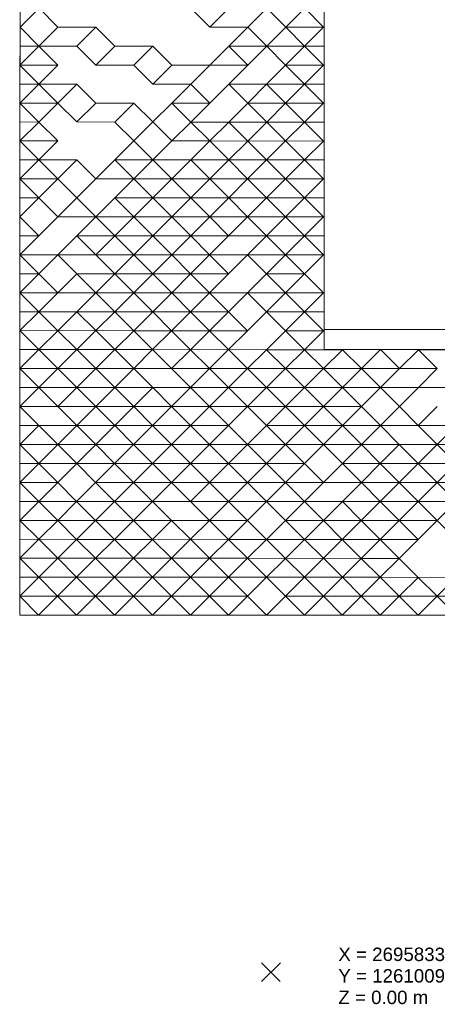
# Model space of a CAD drawing. Header units: metres. Extents: x -16.8 to 37.4, y -31.4 to 22.8.
# Tile 1 of 7: x -5.5 to 2.3, y -22.9 to -4.5. Entities that reach past the tile are written whole.
import ezdxf

# ---------------------------------------------------------------- set-up
doc = ezdxf.new("R2010")
doc.units = ezdxf.units.M
doc.header["$LTSCALE"] = 0.1
doc.linetypes.add('AUSGEZOGEN', pattern=[0])
doc.layers.add('EU_Cadastre des conduites - Texte', color=7, linetype='AUSGEZOGEN')
doc.layers.add('Standard', color=7, linetype='AUSGEZOGEN', lineweight=13)
doc.layers.add('Texte piliers', color=7, linetype='AUSGEZOGEN', lineweight=18)
doc.styles.add('ARIAL', font='arial.ttf')

# ---------------------------------------------------------------- blocks, each defined once
blk = doc.blocks.new('Baugrube_$F5', base_point=(0, 0, -4.617))
at = {"layer": 'Standard', "color": 7, "linetype": 'AUSGEZOGEN', "lineweight": 13, "transparency": 33554687}
for p, q in [((7.786, 22.032), (17.06, 31.312)), ((7.761, 30.03), (8.011, 30.28)), ((7.761, 30.03), (8.011, 30.28)), ((6.759, 29.029), (7.761, 30.03)), ((7.511, 29.78), (7.761, 30.03)), ((8.262, 30.03), (7.761, 30.03)), ((7.761, 30.03), (7.761, 29.529)), ((8.262, 30.03), (8.262, 29.529)), ((7.26, 29.529), (7.511, 29.78)), ((7.511, 29.78), (7.761, 29.529)), ((7.01, 29.279), (7.26, 29.529)), ((7.761, 29.529), (7.26, 29.529)), ((7.26, 29.529), (7.26, 29.029)), ((7.26, 29.529), (7.761, 29.029)), ((8.262, 29.529), (7.761, 29.529)), ((7.761, 29.529), (7.761, 29.029)), ((7.761, 29.529), (8.262, 29.029)), ((8.762, 29.029), (8.262, 29.529)), ((6.759, 29.029), (7.01, 29.279)), ((7.01, 29.279), (7.26, 29.029)), ((2.253, 24.524), (6.759, 29.029)), ((6.509, 28.779), (6.759, 29.029)), ((7.26, 29.029), (6.759, 29.029)), ((6.759, 29.029), (6.759, 28.528)), ((6.759, 29.029), (7.26, 28.528)), ((7.761, 29.029), (7.26, 29.029)), ((7.761, 28.528), (7.26, 29.029)), ((7.26, 29.029), (7.26, 28.528)), ((8.262, 29.029), (8.262, 28.528)), ((8.762, 29.029), (8.262, 29.029)), ((8.762, 28.528), (8.762, 29.029)), ((6.259, 28.528), (6.509, 28.779)), ((6.509, 28.779), (6.759, 28.528)), ((6.008, 28.278), (6.259, 28.528)), ((6.759, 28.528), (6.259, 28.528)), ((6.259, 28.528), (6.259, 28.028)), ((6.259, 28.528), (6.759, 28.028)), ((7.26, 28.528), (6.759, 28.528)), ((6.759, 28.528), (6.759, 28.028)), ((7.761, 28.528), (7.26, 28.528)), ((7.26, 28.528), (7.26, 28.028)), ((7.761, 28.028), (7.761, 28.528)), ((8.262, 28.528), (8.762, 28.028)), ((8.762, 28.528), (8.262, 28.528)), ((9.263, 28.028), (8.762, 28.528)), ((5.758, 28.028), (6.008, 28.278)), ((6.008, 28.278), (6.259, 28.028)), ((5.508, 27.778), (5.758, 28.028)), ((6.259, 28.028), (5.758, 28.028)), ((5.758, 28.028), (5.758, 27.527)), ((5.758, 28.028), (6.259, 27.527)), ((6.759, 28.028), (6.259, 28.028)), ((6.759, 27.527), (6.259, 28.028)), ((6.259, 28.028), (6.259, 27.527)), ((7.26, 28.028), (7.761, 27.527)), ((7.761, 28.028), (7.26, 28.028)), ((8.262, 27.527), (7.761, 28.028)), ((8.762, 28.028), (8.762, 27.527)), ((9.263, 28.028), (8.762, 28.028)), ((9.263, 27.527), (9.263, 28.028)), ((10.264, 28.028), (10.264, 27.527)), ((5.257, 27.527), (5.508, 27.778)), ((5.508, 27.778), (5.758, 27.527)), ((5.007, 27.277), (5.257, 27.527)), ((5.758, 27.527), (5.257, 27.527)), ((5.257, 27.527), (5.257, 27.027)), ((6.259, 27.527), (5.758, 27.527)), ((5.758, 27.527), (5.758, 27.027)), ((6.759, 27.527), (6.259, 27.527)), ((6.259, 27.527), (6.259, 27.027)), ((6.759, 27.027), (6.759, 27.527)), ((7.761, 27.527), (7.761, 27.027)), ((8.262, 27.527), (7.761, 27.527)), ((8.262, 27.027), (8.262, 27.527)), ((8.762, 27.527), (9.263, 27.027)), ((9.263, 27.527), (8.762, 27.527)), ((9.764, 27.027), (9.263, 27.527)), ((10.264, 27.527), (10.765, 27.027)), ((10.765, 27.527), (10.264, 27.527)), ((4.757, 27.027), (5.007, 27.277)), ((5.007, 27.277), (5.257, 27.027)), ((4.506, 26.777), (4.757, 27.027)), ((5.257, 27.027), (4.757, 27.027)), ((4.757, 27.027), (4.757, 26.526)), ((4.757, 27.027), (5.257, 26.526)), ((5.758, 27.027), (5.257, 27.027)), ((6.259, 27.027), (5.758, 27.027)), ((5.758, 27.027), (6.259, 26.526)), ((6.759, 27.027), (6.259, 27.027)), ((6.259, 27.027), (6.259, 26.526)), ((7.26, 27.027), (6.759, 27.027)), ((6.759, 27.027), (7.26, 26.526)), ((7.761, 27.027), (7.26, 27.027)), ((7.26, 27.027), (7.26, 26.526)), ((7.26, 27.027), (7.761, 26.526)), ((8.262, 27.027), (7.761, 27.027)), ((7.761, 27.027), (7.761, 26.526)), ((8.762, 27.027), (8.262, 27.027)), ((8.262, 27.027), (8.262, 26.526)), ((9.263, 27.027), (8.762, 27.027)), ((8.762, 27.027), (8.762, 26.526)), ((8.762, 27.027), (9.263, 26.526)), ((9.764, 27.027), (9.263, 27.027)), ((9.263, 27.027), (9.263, 26.526)), ((10.264, 27.027), (9.764, 27.027)), ((9.764, 27.027), (10.264, 26.526)), ((10.765, 27.027), (10.264, 27.027)), ((10.264, 27.027), (10.264, 26.526)), ((10.264, 27.027), (10.765, 26.526)), ((11.266, 27.027), (10.765, 27.027)), ((10.765, 27.027), (10.765, 26.526)), ((11.266, 27.027), (11.266, 26.526)), ((4.256, 26.526), (4.506, 26.777)), ((4.506, 26.777), (4.757, 26.526)), ((4.006, 26.276), (4.256, 26.526)), ((4.757, 26.526), (4.256, 26.526)), ((4.256, 26.526), (4.256, 26.026)), ((4.256, 26.526), (4.757, 26.026)), ((5.257, 26.526), (4.757, 26.526)), ((4.757, 26.526), (4.757, 26.026)), ((5.758, 26.526), (5.257, 26.526)), ((5.257, 26.526), (5.257, 26.026)), ((5.257, 26.526), (5.758, 26.026)), ((6.259, 26.526), (5.758, 26.526)), ((5.758, 26.526), (5.758, 26.026)), ((5.758, 26.526), (6.259, 26.026)), ((6.759, 26.526), (6.259, 26.526)), ((6.259, 26.526), (6.259, 26.026)), ((6.259, 26.526), (6.759, 26.026)), ((7.26, 26.526), (6.759, 26.526)), ((6.759, 26.526), (6.759, 26.026)), ((6.759, 26.526), (7.26, 26.026)), ((7.761, 26.526), (7.26, 26.526)), ((7.26, 26.526), (7.26, 26.026)), ((7.26, 26.526), (7.761, 26.026)), ((8.262, 26.526), (7.761, 26.526)), ((7.761, 26.526), (7.761, 26.026)), ((7.761, 26.526), (8.262, 26.026)), ((8.762, 26.526), (8.262, 26.526)), ((8.262, 26.526), (8.762, 26.026)), ((9.263, 26.526), (8.762, 26.526)), ((8.762, 26.526), (8.762, 26.026)), ((8.762, 26.526), (9.263, 26.026)), ((9.764, 26.526), (9.263, 26.526)), ((10.264, 26.526), (9.764, 26.526)), ((9.764, 26.526), (9.764, 26.026)), ((9.764, 26.526), (10.264, 26.026)), ((10.765, 26.526), (10.264, 26.526)), ((11.266, 26.526), (10.765, 26.526)), ((10.765, 26.526), (10.765, 26.026)), ((10.765, 26.526), (11.266, 26.026)), ((11.767, 26.526), (11.266, 26.526)), ((11.266, 26.526), (11.266, 26.026)), ((11.266, 26.526), (11.767, 26.026)), ((11.767, 26.526), (11.767, 26.026)), ((3.755, 26.026), (4.006, 26.276)), ((4.006, 26.276), (4.256, 26.026)), ((12.022, 26.271), (11.777, 26.026)), ((3.505, 25.776), (3.755, 26.026)), ((4.256, 26.026), (3.755, 26.026)), ((3.755, 26.026), (3.755, 25.525)), ((3.755, 26.026), (4.256, 25.525)), ((4.757, 26.026), (4.256, 26.026)), ((4.256, 26.026), (4.256, 25.525)), ((4.256, 26.026), (4.757, 25.525)), ((5.257, 26.026), (4.757, 26.026)), ((4.757, 26.026), (5.257, 25.525)), ((5.758, 25.525), (5.257, 26.026)), ((5.257, 26.026), (5.257, 25.525)), ((5.758, 26.026), (5.758, 25.525)), ((6.259, 26.026), (5.758, 26.026)), ((5.758, 26.026), (6.259, 25.525)), ((6.759, 26.026), (6.259, 26.026)), ((6.259, 26.026), (6.259, 25.525)), ((6.259, 26.026), (6.759, 25.525)), ((7.26, 26.026), (6.759, 26.026)), ((6.759, 26.026), (6.759, 25.525)), ((6.759, 26.026), (7.26, 25.525)), ((7.761, 26.026), (7.26, 26.026)), ((7.26, 26.026), (7.26, 25.525)), ((7.26, 26.026), (7.761, 25.525)), ((8.262, 26.026), (7.761, 26.026)), ((7.761, 26.026), (7.761, 25.525)), ((7.761, 26.026), (8.262, 25.525)), ((8.762, 26.026), (8.262, 26.026)), ((8.262, 26.026), (8.262, 25.525)), ((8.262, 26.026), (8.762, 25.525)), ((9.263, 26.026), (8.762, 26.026)), ((8.762, 26.026), (8.762, 25.525)), ((8.762, 26.026), (9.263, 25.525)), ((9.764, 26.026), (9.263, 26.026)), ((9.263, 26.026), (9.263, 25.525)), ((9.263, 26.026), (9.764, 25.525)), ((10.264, 26.026), (9.764, 26.026)), ((9.764, 26.026), (9.764, 25.525)), ((9.764, 26.026), (10.264, 25.525)), ((10.765, 26.026), (10.264, 26.026)), ((10.264, 26.026), (10.264, 25.525)), ((10.264, 26.026), (10.765, 25.525)), ((11.266, 26.026), (10.765, 26.026)), ((10.765, 26.026), (10.765, 25.525)), ((10.765, 26.026), (11.266, 25.525)), ((11.767, 26.026), (11.266, 26.026)), ((11.266, 26.026), (11.266, 25.525)), ((11.266, 26.026), (11.521, 25.77)), ((11.767, 26.016), (11.521, 25.77)), ((11.777, 26.026), (11.767, 26.026)), ((11.767, 26.026), (11.767, 26.016)), ((11.767, 26.026), (11.772, 26.021)), ((11.772, 26.021), (11.767, 26.016)), ((11.777, 26.026), (11.772, 26.021)), ((3.255, 25.525), (3.505, 25.776)), ((3.505, 25.776), (3.755, 25.525)), ((11.521, 25.77), (11.277, 25.525)), ((3.004, 25.275), (3.255, 25.525)), ((3.755, 25.525), (3.255, 25.525)), ((3.255, 25.525), (3.255, 25.025)), ((3.255, 25.525), (3.755, 25.025)), ((4.256, 25.525), (3.755, 25.525)), ((3.755, 25.525), (3.755, 25.025)), ((3.755, 25.525), (4.256, 25.025)), ((4.757, 25.525), (4.256, 25.525)), ((4.256, 25.525), (4.256, 25.025)), ((4.256, 25.525), (4.757, 25.025)), ((5.257, 25.525), (4.757, 25.525)), ((4.757, 25.525), (4.757, 25.025)), ((4.757, 25.525), (5.257, 25.025)), ((5.758, 25.525), (5.257, 25.525)), ((5.257, 25.525), (5.257, 25.025)), ((5.257, 25.525), (5.758, 25.025)), ((6.259, 25.525), (5.758, 25.525)), ((5.758, 25.525), (5.758, 25.025)), ((5.758, 25.525), (6.259, 25.025)), ((6.759, 25.525), (6.259, 25.525)), ((6.259, 25.525), (6.259, 25.025)), ((6.259, 25.525), (6.759, 25.025)), ((7.26, 25.525), (6.759, 25.525)), ((6.759, 25.525), (6.759, 25.025)), ((6.759, 25.525), (7.26, 25.025)), ((7.761, 25.525), (7.26, 25.525)), ((7.26, 25.525), (7.26, 25.025)), ((7.26, 25.525), (7.761, 25.025)), ((8.262, 25.525), (7.761, 25.525)), ((7.761, 25.525), (7.761, 25.025)), ((7.761, 25.525), (8.262, 25.025)), ((8.762, 25.525), (8.262, 25.525)), ((8.262, 25.525), (8.262, 25.025)), ((8.262, 25.525), (8.762, 25.025)), ((9.263, 25.525), (8.762, 25.525)), ((8.762, 25.525), (8.762, 25.025)), ((8.762, 25.525), (9.263, 25.025)), ((9.764, 25.525), (9.263, 25.525)), ((9.263, 25.525), (9.263, 25.025)), ((9.263, 25.525), (9.764, 25.025)), ((10.264, 25.525), (9.764, 25.525)), ((9.764, 25.525), (9.764, 25.025)), ((9.764, 25.525), (10.264, 25.025)), ((10.765, 25.525), (10.264, 25.525)), ((10.264, 25.525), (10.264, 25.025)), ((10.264, 25.525), (10.765, 25.025)), ((11.266, 25.525), (10.765, 25.525)), ((10.765, 25.525), (10.765, 25.025)), ((10.765, 25.525), (11.021, 25.27)), ((11.266, 25.514), (11.021, 25.27)), ((11.277, 25.525), (11.266, 25.525)), ((11.266, 25.525), (11.266, 25.514)), ((11.266, 25.525), (11.271, 25.52)), ((11.271, 25.52), (11.266, 25.514)), ((11.277, 25.525), (11.271, 25.52)), ((2.754, 25.025), (3.004, 25.275)), ((3.004, 25.275), (3.255, 25.025)), ((11.021, 25.27), (10.777, 25.025)), ((2.504, 24.775), (2.754, 25.025)), ((3.255, 25.025), (2.754, 25.025)), ((2.754, 25.025), (2.754, 24.524)), ((2.754, 25.025), (3.255, 24.524)), ((3.755, 25.025), (3.255, 25.025)), ((3.255, 25.025), (3.255, 24.524)), ((3.255, 25.025), (3.755, 24.524)), ((4.256, 25.025), (3.755, 25.025)), ((3.755, 25.025), (3.755, 24.524)), ((3.755, 25.025), (4.256, 24.524)), ((4.757, 25.025), (4.256, 25.025)), ((4.256, 25.025), (4.256, 24.524)), ((4.256, 25.025), (4.757, 24.524)), ((5.257, 25.025), (4.757, 25.025)), ((4.757, 25.025), (4.757, 24.524)), ((4.757, 25.025), (5.257, 24.524)), ((5.758, 25.025), (5.257, 25.025)), ((5.257, 25.025), (5.257, 24.524)), ((5.257, 25.025), (5.758, 24.524)), ((6.259, 25.025), (5.758, 25.025)), ((5.758, 25.025), (5.758, 24.524)), ((5.758, 25.025), (6.259, 24.524)), ((6.759, 25.025), (6.259, 25.025)), ((6.259, 25.025), (6.259, 24.524)), ((6.259, 25.025), (6.759, 24.524)), ((7.26, 25.025), (6.759, 25.025)), ((6.759, 25.025), (6.759, 24.524)), ((6.759, 25.025), (7.26, 24.524)), ((7.761, 25.025), (7.26, 25.025)), ((7.26, 25.025), (7.26, 24.524)), ((7.26, 25.025), (7.761, 24.524)), ((8.262, 25.025), (7.761, 25.025)), ((7.761, 25.025), (7.761, 24.524)), ((7.761, 25.025), (8.262, 24.524)), ((8.762, 25.025), (8.262, 25.025)), ((8.262, 25.025), (8.262, 24.524)), ((8.262, 25.025), (8.762, 24.524)), ((9.263, 25.025), (8.762, 25.025)), ((8.762, 25.025), (8.762, 24.524)), ((8.762, 25.025), (9.263, 24.524)), ((9.764, 25.025), (9.263, 25.025)), ((9.263, 25.025), (9.263, 24.524)), ((9.263, 25.025), (9.764, 24.524)), ((10.264, 25.025), (9.764, 25.025)), ((9.764, 25.025), (9.764, 24.524)), ((9.764, 25.025), (10.264, 24.524)), ((10.765, 25.025), (10.264, 25.025)), ((10.264, 25.025), (10.264, 24.524)), ((10.264, 25.025), (10.521, 24.769)), ((10.765, 25.013), (10.521, 24.769)), ((10.777, 25.025), (10.765, 25.025)), ((10.765, 25.025), (10.765, 25.013)), ((10.765, 25.025), (10.771, 25.019)), ((10.771, 25.019), (10.765, 25.013)), ((10.777, 25.025), (10.771, 25.019)), ((2.253, 24.524), (2.504, 24.775)), ((2.504, 24.775), (2.754, 24.524)), ((10.521, 24.769), (10.276, 24.524)), ((0.25, 22.522), (2.253, 24.524)), ((2.003, 24.274), (2.253, 24.524)), ((2.754, 24.524), (2.253, 24.524)), ((2.253, 24.524), (2.253, 24.024)), ((2.253, 24.524), (2.754, 24.024)), ((3.255, 24.024), (2.754, 24.524)), ((2.754, 24.524), (2.754, 24.024)), ((3.255, 24.524), (3.255, 24.024)), ((3.755, 24.524), (3.255, 24.524)), ((3.255, 24.524), (3.755, 24.024)), ((4.256, 24.524), (3.755, 24.524)), ((3.755, 24.524), (3.755, 24.024)), ((3.755, 24.524), (4.256, 24.024)), ((4.757, 24.524), (4.256, 24.524)), ((4.256, 24.524), (4.256, 24.024)), ((4.256, 24.524), (4.757, 24.024)), ((5.257, 24.524), (4.757, 24.524)), ((4.757, 24.524), (4.757, 24.024)), ((4.757, 24.524), (5.257, 24.024)), ((5.758, 24.524), (5.257, 24.524)), ((5.257, 24.524), (5.257, 24.024)), ((5.257, 24.524), (5.758, 24.024)), ((6.259, 24.524), (5.758, 24.524)), ((5.758, 24.524), (5.758, 24.024)), ((5.758, 24.524), (6.259, 24.024)), ((6.759, 24.524), (6.259, 24.524)), ((6.259, 24.524), (6.259, 24.024)), ((6.259, 24.524), (6.759, 24.024)), ((7.26, 24.524), (6.759, 24.524)), ((6.759, 24.524), (6.759, 24.024)), ((6.759, 24.524), (7.26, 24.024)), ((7.761, 24.524), (7.26, 24.524)), ((7.26, 24.524), (7.26, 24.024)), ((7.26, 24.524), (7.761, 24.024)), ((8.262, 24.524), (7.761, 24.524)), ((7.761, 24.524), (8.262, 24.024)), ((8.762, 24.524), (8.262, 24.524)), ((8.262, 24.524), (8.262, 24.024)), ((8.262, 24.524), (8.762, 24.024)), ((9.263, 24.524), (8.762, 24.524)), ((8.762, 24.524), (8.762, 24.024)), ((8.762, 24.524), (9.263, 24.024)), ((9.764, 24.524), (9.263, 24.524)), ((9.263, 24.524), (9.263, 24.024)), ((9.263, 24.524), (9.764, 24.024)), ((10.264, 24.524), (9.764, 24.524)), ((9.764, 24.524), (9.764, 24.024)), ((9.764, 24.524), (10.02, 24.268)), ((10.264, 24.512), (10.02, 24.268)), ((10.276, 24.524), (10.264, 24.524)), ((10.264, 24.524), (10.264, 24.512)), ((10.264, 24.524), (10.27, 24.518)), ((10.27, 24.518), (10.264, 24.512)), ((10.276, 24.524), (10.27, 24.518)), ((1.752, 24.024), (2.003, 24.274)), ((2.003, 24.274), (2.253, 24.024)), ((10.02, 24.268), (9.776, 24.024)), ((1.502, 23.774), (1.752, 24.024)), ((2.253, 24.024), (1.752, 24.024)), ((1.752, 24.024), (1.752, 23.523)), ((1.752, 24.024), (2.253, 23.523)), ((2.754, 24.024), (2.253, 24.024)), ((2.253, 24.024), (2.253, 23.523)), ((2.253, 24.024), (2.754, 23.523)), ((3.255, 24.024), (2.754, 24.024)), ((2.754, 24.024), (2.754, 23.523)), ((2.754, 24.024), (3.255, 23.523)), ((3.755, 24.024), (3.255, 24.024)), ((3.255, 24.024), (3.255, 23.523)), ((3.255, 24.024), (3.755, 23.523)), ((4.256, 24.024), (3.755, 24.024)), ((3.755, 24.024), (3.755, 23.523)), ((3.755, 24.024), (4.256, 23.523)), ((4.757, 24.024), (4.256, 24.024)), ((4.256, 24.024), (4.256, 23.523)), ((4.256, 24.024), (4.757, 23.523)), ((5.257, 24.024), (4.757, 24.024)), ((4.757, 24.024), (4.757, 23.523)), ((4.757, 24.024), (5.257, 23.523)), ((5.758, 24.024), (5.257, 24.024)), ((5.257, 24.024), (5.257, 23.523)), ((5.257, 24.024), (5.758, 23.523)), ((6.259, 24.024), (5.758, 24.024)), ((5.758, 24.024), (5.758, 23.523)), ((5.758, 24.024), (6.259, 23.523)), ((6.759, 24.024), (6.259, 24.024)), ((6.259, 24.024), (6.259, 23.523)), ((6.259, 24.024), (6.759, 23.523)), ((7.26, 24.024), (6.759, 24.024)), ((6.759, 24.024), (6.759, 23.523)), ((6.759, 24.024), (7.26, 23.523)), ((7.761, 24.024), (7.26, 24.024)), ((8.262, 24.024), (7.761, 24.024)), ((7.761, 24.024), (7.761, 23.523)), ((7.761, 24.024), (8.262, 23.523)), ((8.762, 24.024), (8.262, 24.024)), ((8.262, 24.024), (8.262, 23.523)), ((8.262, 24.024), (8.762, 23.523)), ((9.263, 24.024), (8.762, 24.024)), ((8.762, 24.024), (8.762, 23.523)), ((8.762, 24.024), (9.263, 23.523)), ((9.764, 24.024), (9.263, 24.024)), ((9.263, 24.024), (9.263, 23.523)), ((9.263, 24.024), (9.52, 23.767)), ((9.764, 24.011), (9.52, 23.767)), ((9.776, 24.024), (9.764, 24.024)), ((9.764, 24.024), (9.764, 24.011)), ((9.764, 24.024), (9.77, 24.018)), ((9.77, 24.018), (9.764, 24.011)), ((9.776, 24.024), (9.77, 24.018)), ((1.252, 23.523), (1.502, 23.774)), ((1.502, 23.774), (1.752, 23.523)), ((9.52, 23.767), (9.276, 23.523)), ((1.001, 23.273), (1.252, 23.523)), ((1.752, 23.523), (1.252, 23.523)), ((1.252, 23.523), (1.252, 23.023)), ((1.252, 23.523), (1.752, 23.023)), ((2.253, 23.523), (1.752, 23.523)), ((1.752, 23.523), (1.752, 23.023)), ((1.752, 23.523), (2.253, 23.023)), ((2.754, 23.523), (2.253, 23.523)), ((2.253, 23.523), (2.253, 23.023)), ((3.255, 23.523), (2.754, 23.523)), ((2.754, 23.523), (2.754, 23.023)), ((2.754, 23.523), (3.255, 23.023)), ((3.755, 23.523), (3.255, 23.523)), ((3.255, 23.523), (3.255, 23.023)), ((3.255, 23.523), (3.755, 23.023)), ((4.256, 23.523), (3.755, 23.523)), ((3.755, 23.523), (3.755, 23.023)), ((3.755, 23.523), (4.256, 23.023)), ((4.757, 23.523), (4.256, 23.523)), ((4.256, 23.523), (4.256, 23.023)), ((4.256, 23.523), (4.757, 23.023)), ((5.257, 23.023), (4.757, 23.523)), ((4.757, 23.523), (4.757, 23.023)), ((5.257, 23.523), (5.257, 23.023)), ((5.758, 23.523), (5.257, 23.523)), ((5.257, 23.523), (5.758, 23.023)), ((6.259, 23.523), (5.758, 23.523)), ((5.758, 23.523), (5.758, 23.023)), ((5.758, 23.523), (6.259, 23.023)), ((6.759, 23.523), (6.259, 23.523)), ((6.259, 23.523), (6.259, 23.023)), ((6.259, 23.523), (6.759, 23.023)), ((7.26, 23.523), (6.759, 23.523)), ((6.759, 23.523), (6.759, 23.023)), ((7.761, 23.523), (7.26, 23.523)), ((7.26, 23.523), (7.26, 23.023)), ((7.26, 23.523), (7.761, 23.023)), ((8.262, 23.523), (7.761, 23.523)), ((7.761, 23.523), (7.761, 23.023)), ((7.761, 23.523), (8.262, 23.023)), ((8.762, 23.523), (8.262, 23.523)), ((8.262, 23.523), (8.262, 23.023)), ((8.262, 23.523), (8.762, 23.023)), ((9.263, 23.523), (8.762, 23.523)), ((8.762, 23.523), (8.762, 23.023)), ((8.762, 23.523), (9.019, 23.266)), ((9.276, 23.523), (9.263, 23.523)), ((9.263, 23.523), (9.263, 23.51)), ((9.263, 23.523), (9.27, 23.517)), ((9.276, 23.523), (9.27, 23.517)), ((9.263, 23.51), (9.019, 23.266)), ((9.27, 23.517), (9.263, 23.51)), ((0.751, 23.023), (1.001, 23.273)), ((1.001, 23.273), (1.252, 23.023)), ((9.019, 23.266), (8.776, 23.023)), ((0.501, 22.773), (0.751, 23.023)), ((1.252, 23.023), (0.751, 23.023)), ((0.751, 23.023), (0.751, 22.522)), ((0.751, 23.023), (1.252, 22.522)), ((1.752, 23.023), (1.252, 23.023)), ((1.252, 23.023), (1.252, 22.522)), ((1.252, 23.023), (1.752, 22.522)), ((2.253, 23.023), (1.752, 23.023)), ((1.752, 23.023), (1.752, 22.522)), ((1.752, 23.023), (2.253, 22.522)), ((2.754, 23.023), (2.253, 23.023)), ((2.253, 23.023), (2.253, 22.522)), ((2.253, 23.023), (2.754, 22.522)), ((3.255, 23.023), (2.754, 23.023)), ((2.754, 23.023), (2.754, 22.522)), ((2.754, 23.023), (3.255, 22.522)), ((3.755, 23.023), (3.255, 23.023)), ((3.255, 23.023), (3.255, 22.522)), ((3.255, 23.023), (3.755, 22.522)), ((4.256, 23.023), (3.755, 23.023)), ((3.755, 23.023), (3.755, 22.522)), ((3.755, 23.023), (4.256, 22.522)), ((4.757, 23.023), (4.256, 23.023)), ((4.256, 23.023), (4.256, 22.522)), ((4.256, 23.023), (4.757, 22.522)), ((5.257, 23.023), (4.757, 23.023)), ((4.757, 23.023), (4.757, 22.522)), ((4.757, 23.023), (5.257, 22.522)), ((5.758, 23.023), (5.257, 23.023)), ((5.257, 23.023), (5.257, 22.522)), ((5.257, 23.023), (5.758, 22.522)), ((6.259, 23.023), (5.758, 23.023)), ((5.758, 23.023), (5.758, 22.522)), ((5.758, 23.023), (6.259, 22.522)), ((6.759, 23.023), (6.259, 23.023)), ((6.259, 23.023), (6.259, 22.522)), ((6.259, 23.023), (6.759, 22.522)), ((7.26, 23.023), (6.759, 23.023)), ((7.761, 23.023), (7.26, 23.023)), ((7.26, 23.023), (7.26, 22.522)), ((7.26, 23.023), (7.761, 22.522)), ((8.262, 23.023), (7.761, 23.023)), ((7.761, 23.023), (7.761, 22.522)), ((7.761, 23.023), (8.262, 22.522)), ((8.762, 23.023), (8.262, 23.023)), ((8.262, 23.023), (8.262, 22.522)), ((8.762, 23.009), (8.276, 22.522)), ((8.776, 23.023), (8.762, 23.023)), ((8.762, 23.023), (8.762, 23.009)), ((8.762, 23.023), (8.769, 23.016)), ((8.769, 23.016), (8.762, 23.009)), ((8.776, 23.023), (8.769, 23.016)), ((0.25, 22.522), (0.501, 22.773)), ((0.501, 22.773), (0.751, 22.522)), ((0, 22.272), (0.25, 22.522)), ((0, 22.272), (0.25, 22.522)), ((0.751, 22.522), (0.25, 22.522)), ((0.25, 22.522), (0.25, 22.022)), ((0.25, 22.522), (0.751, 22.022)), ((1.252, 22.522), (0.751, 22.522)), ((0.751, 22.522), (0.751, 22.022)), ((0.751, 22.522), (1.252, 22.022)), ((1.752, 22.522), (1.252, 22.522)), ((1.252, 22.522), (1.252, 22.022)), ((1.252, 22.522), (1.752, 22.022)), ((2.253, 22.522), (1.752, 22.522)), ((1.752, 22.522), (1.752, 22.022)), ((1.752, 22.522), (2.253, 22.022)), ((2.754, 22.522), (2.253, 22.522)), ((2.253, 22.522), (2.253, 22.022)), ((2.253, 22.522), (2.754, 22.022)), ((3.255, 22.522), (2.754, 22.522)), ((2.754, 22.522), (2.754, 22.022)), ((2.754, 22.522), (3.255, 22.022)), ((3.755, 22.522), (3.255, 22.522)), ((3.255, 22.522), (3.255, 22.022)), ((3.255, 22.522), (3.755, 22.022)), ((4.256, 22.522), (3.755, 22.522)), ((3.755, 22.522), (3.755, 22.022)), ((3.755, 22.522), (4.256, 22.022)), ((4.757, 22.522), (4.256, 22.522)), ((4.256, 22.522), (4.256, 22.022)), ((4.256, 22.522), (4.757, 22.022)), ((5.257, 22.522), (4.757, 22.522)), ((4.757, 22.522), (4.757, 22.022)), ((4.757, 22.522), (5.257, 22.022)), ((5.758, 22.522), (5.257, 22.522)), ((5.257, 22.522), (5.257, 22.022)), ((5.257, 22.522), (5.758, 22.022)), ((6.259, 22.522), (5.758, 22.522)), ((5.758, 22.522), (5.758, 22.022)), ((5.758, 22.522), (6.259, 22.022)), ((6.759, 22.522), (6.259, 22.522)), ((6.259, 22.522), (6.259, 22.022)), ((6.259, 22.522), (6.759, 22.022)), ((7.26, 22.522), (6.759, 22.522)), ((6.759, 22.522), (6.759, 22.022)), ((6.759, 22.522), (7.26, 22.022)), ((7.761, 22.522), (7.26, 22.522)), ((7.26, 22.522), (7.26, 22.022)), ((7.26, 22.522), (7.761, 22.022)), ((8.262, 22.522), (7.761, 22.522)), ((7.761, 22.522), (7.761, 22.022)), ((7.761, 22.522), (8.019, 22.265)), ((8.262, 22.508), (8.019, 22.265)), ((8.276, 22.522), (8.262, 22.522)), ((8.262, 22.522), (8.262, 22.508)), ((8.262, 22.522), (8.269, 22.515)), ((8.269, 22.515), (8.262, 22.508)), ((8.276, 22.522), (8.269, 22.515)), ((0.25, 22.022), (0, 22.272)), ((2.253, 20.02), (0, 22.272)), ((8.019, 22.265), (7.776, 22.022)), ((0.751, 22.022), (0.25, 22.022)), ((0.751, 21.521), (0.25, 22.022)), ((1.252, 22.022), (0.751, 22.022)), ((0.751, 22.022), (0.751, 21.521)), ((0.751, 22.022), (1.252, 21.521)), ((1.752, 22.022), (1.252, 22.022)), ((1.252, 22.022), (1.252, 21.521)), ((1.252, 22.022), (1.752, 21.521)), ((2.253, 22.022), (1.752, 22.022)), ((1.752, 22.022), (1.752, 21.521)), ((1.752, 22.022), (2.253, 21.521)), ((2.754, 22.022), (2.253, 22.022)), ((2.253, 22.022), (2.253, 21.521)), ((2.253, 22.022), (2.754, 21.521)), ((3.255, 22.022), (2.754, 22.022)), ((2.754, 22.022), (2.754, 21.521)), ((2.754, 22.022), (3.255, 21.521)), ((3.755, 22.022), (3.255, 22.022)), ((3.255, 22.022), (3.255, 21.521)), ((3.255, 22.022), (3.755, 21.521)), ((4.256, 22.022), (3.755, 22.022)), ((3.755, 22.022), (3.755, 21.521)), ((3.755, 22.022), (4.256, 21.521)), ((4.757, 22.022), (4.256, 22.022)), ((4.256, 22.022), (4.256, 21.521)), ((4.256, 22.022), (4.757, 21.521)), ((5.257, 22.022), (4.757, 22.022)), ((4.757, 22.022), (4.757, 21.521)), ((4.757, 22.022), (5.257, 21.521)), ((5.758, 22.022), (5.257, 22.022)), ((5.257, 22.022), (5.257, 21.521)), ((6.259, 22.022), (5.758, 22.022)), ((5.758, 22.022), (5.758, 21.521)), ((5.758, 22.022), (6.259, 21.521)), ((6.759, 22.022), (6.259, 22.022)), ((6.259, 22.022), (6.259, 21.521)), ((6.259, 22.022), (6.759, 21.521)), ((7.26, 22.022), (6.759, 22.022)), ((6.759, 22.022), (6.759, 21.521)), ((6.759, 22.022), (7.26, 21.521)), ((7.761, 22.022), (7.26, 22.022)), ((7.26, 22.022), (7.26, 21.521)), ((7.26, 22.022), (7.761, 21.521)), ((7.786, 22.032), (7.522, 21.768)), ((7.761, 22.007), (7.522, 21.768)), ((7.776, 22.022), (7.761, 22.022)), ((7.761, 22.022), (7.761, 22.007)), ((7.761, 22.022), (7.768, 22.014)), ((7.768, 22.014), (7.761, 22.007)), ((7.776, 22.022), (7.768, 22.014)), ((19.379, 10.447), (7.786, 22.032)), ((7.522, 21.768), (7.761, 21.528)), ((1.252, 21.521), (0.751, 21.521)), ((1.252, 21.021), (0.751, 21.521)), ((1.752, 21.521), (1.252, 21.521)), ((1.252, 21.521), (1.252, 21.021)), ((1.252, 21.521), (1.752, 21.021)), ((2.253, 21.521), (1.752, 21.521)), ((1.752, 21.521), (1.752, 21.021)), ((1.752, 21.521), (2.253, 21.021)), ((2.754, 21.521), (2.253, 21.521)), ((2.253, 21.521), (2.253, 21.021)), ((2.253, 21.521), (2.754, 21.021)), ((3.255, 21.521), (2.754, 21.521)), ((2.754, 21.521), (2.754, 21.021)), ((2.754, 21.521), (3.255, 21.021)), ((3.755, 21.021), (3.255, 21.521)), ((3.255, 21.521), (3.255, 21.021)), ((3.755, 21.521), (3.755, 21.021)), ((4.256, 21.521), (3.755, 21.521)), ((3.755, 21.521), (4.256, 21.021)), ((4.757, 21.521), (4.256, 21.521)), ((4.256, 21.521), (4.256, 21.021)), ((4.256, 21.521), (4.757, 21.021)), ((5.257, 21.521), (4.757, 21.521)), ((4.757, 21.521), (4.757, 21.021)), ((4.757, 21.521), (5.257, 21.021)), ((5.758, 21.521), (5.257, 21.521)), ((5.257, 21.521), (5.257, 21.021)), ((5.257, 21.521), (5.758, 21.021)), ((6.259, 21.521), (5.758, 21.521)), ((5.758, 21.521), (5.758, 21.021)), ((5.758, 21.521), (6.259, 21.021)), ((6.759, 21.521), (6.259, 21.521)), ((6.259, 21.521), (6.259, 21.021)), ((6.259, 21.521), (6.759, 21.021)), ((7.26, 21.521), (6.759, 21.521)), ((6.759, 21.521), (6.759, 21.021)), ((6.759, 21.521), (7.26, 21.021)), ((7.761, 21.521), (7.26, 21.521)), ((7.26, 21.521), (7.26, 21.021)), ((7.26, 21.521), (7.761, 21.021)), ((7.761, 21.528), (7.761, 21.521)), ((7.761, 21.528), (7.767, 21.521)), ((7.767, 21.521), (7.761, 21.521)), ((7.761, 21.521), (7.761, 21.021)), ((7.761, 21.521), (8.262, 21.021)), ((7.767, 21.521), (8.262, 21.026)), ((1.752, 21.021), (1.252, 21.021)), ((1.752, 20.52), (1.252, 21.021)), ((2.253, 21.021), (1.752, 21.021)), ((1.752, 21.021), (1.752, 20.52)), ((1.752, 21.021), (2.253, 20.52)), ((2.754, 21.021), (2.253, 21.021)), ((2.253, 21.021), (2.253, 20.52)), ((2.253, 21.021), (2.754, 20.52)), ((3.255, 21.021), (2.754, 21.021)), ((2.754, 21.021), (2.754, 20.52)), ((2.754, 21.021), (3.255, 20.52)), ((3.755, 21.021), (3.255, 21.021)), ((3.255, 21.021), (3.255, 20.52)), ((3.255, 21.021), (3.755, 20.52)), ((4.256, 21.021), (3.755, 21.021)), ((3.755, 21.021), (3.755, 20.52)), ((3.755, 21.021), (4.256, 20.52)), ((4.757, 21.021), (4.256, 21.021)), ((4.256, 21.021), (4.256, 20.52)), ((4.256, 21.021), (4.757, 20.52)), ((5.257, 21.021), (4.757, 21.021)), ((4.757, 21.021), (4.757, 20.52)), ((4.757, 21.021), (5.257, 20.52)), ((5.758, 21.021), (5.257, 21.021)), ((5.257, 21.021), (5.257, 20.52)), ((5.257, 21.021), (5.758, 20.52)), ((6.259, 21.021), (5.758, 21.021)), ((5.758, 21.021), (5.758, 20.52)), ((5.758, 21.021), (6.259, 20.52)), ((6.759, 21.021), (6.259, 21.021)), ((6.259, 21.021), (6.259, 20.52)), ((6.259, 21.021), (6.759, 20.52)), ((7.26, 21.021), (6.759, 21.021)), ((6.759, 21.021), (6.759, 20.52)), ((6.759, 21.021), (7.26, 20.52)), ((7.761, 21.021), (7.26, 21.021)), ((7.26, 21.021), (7.26, 20.52)), ((7.26, 21.021), (7.761, 20.52)), ((8.262, 21.021), (7.761, 21.021)), ((7.761, 21.021), (7.761, 20.52)), ((7.761, 21.021), (8.262, 20.52)), ((8.262, 21.026), (8.262, 21.021)), ((8.262, 21.026), (8.267, 21.021)), ((8.267, 21.021), (8.262, 21.021)), ((8.262, 21.021), (8.262, 20.52)), ((8.262, 21.021), (8.762, 20.52)), ((8.267, 21.021), (8.762, 20.525)), ((2.253, 20.52), (1.752, 20.52)), ((2.253, 20.02), (1.752, 20.52)), ((2.754, 20.52), (2.253, 20.52)), ((2.253, 20.52), (2.253, 20.02)), ((2.253, 20.52), (2.754, 20.02)), ((3.255, 20.52), (2.754, 20.52)), ((2.754, 20.52), (2.754, 20.02)), ((2.754, 20.52), (3.255, 20.02)), ((3.755, 20.52), (3.255, 20.52)), ((3.255, 20.52), (3.255, 20.02)), ((3.255, 20.52), (3.755, 20.02)), ((4.256, 20.52), (3.755, 20.52)), ((3.755, 20.52), (3.755, 20.02)), ((3.755, 20.52), (4.256, 20.02)), ((4.757, 20.52), (4.256, 20.52)), ((4.256, 20.52), (4.256, 20.02)), ((5.257, 20.52), (4.757, 20.52)), ((4.757, 20.52), (4.757, 20.02)), ((4.757, 20.52), (5.257, 20.02)), ((5.758, 20.52), (5.257, 20.52)), ((5.257, 20.52), (5.257, 20.02)), ((5.257, 20.52), (5.758, 20.02)), ((6.259, 20.52), (5.758, 20.52)), ((5.758, 20.52), (5.758, 20.02)), ((6.759, 20.52), (6.259, 20.52)), ((6.259, 20.52), (6.259, 20.02)), ((6.259, 20.52), (6.759, 20.02)), ((7.26, 20.52), (6.759, 20.52)), ((6.759, 20.52), (6.759, 20.02)), ((6.759, 20.52), (7.26, 20.02)), ((7.761, 20.52), (7.26, 20.52)), ((7.26, 20.52), (7.26, 20.02)), ((8.262, 20.52), (7.761, 20.52)), ((7.761, 20.52), (7.761, 20.02)), ((7.761, 20.52), (8.262, 20.02)), ((8.762, 20.52), (8.262, 20.52)), ((8.262, 20.52), (8.762, 20.02)), ((8.762, 20.525), (8.762, 20.52)), ((8.762, 20.525), (8.767, 20.52)), ((8.767, 20.52), (8.762, 20.52)), ((8.762, 20.52), (8.762, 20.02)), ((8.762, 20.52), (9.263, 20.02)), ((8.767, 20.52), (9.263, 20.025)), ((2.754, 20.02), (2.253, 20.02)), ((2.754, 19.519), (2.253, 20.02)), ((2.754, 19.519), (2.253, 20.02)), ((3.255, 20.02), (2.754, 20.02)), ((2.754, 20.02), (2.754, 19.519)), ((2.754, 20.02), (3.255, 19.519)), ((3.755, 20.02), (3.255, 20.02)), ((3.255, 20.02), (3.255, 19.519)), ((3.255, 20.02), (3.755, 19.519)), ((4.256, 20.02), (3.755, 20.02)), ((3.755, 20.02), (3.755, 19.519)), ((3.755, 20.02), (4.256, 19.519)), ((4.757, 20.02), (4.256, 20.02)), ((4.256, 20.02), (4.256, 19.519)), ((4.256, 20.02), (4.757, 19.519)), ((5.257, 20.02), (4.757, 20.02)), ((4.757, 20.02), (4.757, 19.519)), ((4.757, 20.02), (5.257, 19.519)), ((5.758, 20.02), (5.257, 20.02)), ((5.257, 20.02), (5.257, 19.519)), ((5.257, 20.02), (5.758, 19.519)), ((6.259, 20.02), (5.758, 20.02)), ((5.758, 20.02), (6.259, 19.519)), ((6.759, 20.02), (6.259, 20.02)), ((6.259, 20.02), (6.259, 19.519)), ((6.259, 20.02), (6.759, 19.519)), ((7.26, 20.02), (6.759, 20.02)), ((6.759, 20.02), (6.759, 19.519)), ((6.759, 20.02), (7.26, 19.519)), ((7.761, 20.02), (7.26, 20.02)), ((7.26, 20.02), (7.26, 19.519)), ((7.26, 20.02), (7.761, 19.519)), ((8.262, 20.02), (7.761, 20.02)), ((7.761, 20.02), (7.761, 19.519)), ((8.762, 20.02), (8.262, 20.02)), ((8.262, 20.02), (8.762, 19.519)), ((3.255, 19.519), (2.754, 19.519)), ((3.255, 19.019), (2.754, 19.519)), ((3.255, 19.019), (2.754, 19.519)), ((3.755, 19.519), (3.255, 19.519)), ((3.255, 19.519), (3.255, 19.019)), ((4.256, 19.519), (3.755, 19.519)), ((3.755, 19.519), (3.755, 19.019)), ((3.755, 19.519), (4.256, 19.019)), ((4.757, 19.519), (4.256, 19.519)), ((4.256, 19.519), (4.256, 19.019)), ((4.256, 19.519), (4.757, 19.019)), ((5.257, 19.519), (4.757, 19.519)), ((4.757, 19.519), (4.757, 19.019)), ((4.757, 19.519), (5.257, 19.019)), ((5.758, 19.519), (5.257, 19.519)), ((5.257, 19.519), (5.257, 19.019)), ((5.257, 19.519), (5.758, 19.019)), ((6.259, 19.519), (5.758, 19.519)), ((5.758, 19.519), (5.758, 19.019)), ((5.758, 19.519), (6.259, 19.019)), ((6.759, 19.519), (6.259, 19.519)), ((6.259, 19.519), (6.259, 19.019)), ((6.259, 19.519), (6.759, 19.019)), ((7.26, 19.519), (6.759, 19.519)), ((6.759, 19.519), (6.759, 19.019)), ((6.759, 19.519), (7.26, 19.019)), ((7.761, 19.019), (7.26, 19.519)), ((7.26, 19.519), (7.26, 19.019)), ((7.761, 19.519), (7.761, 19.019)), ((8.262, 19.519), (7.761, 19.519)), ((7.761, 19.519), (8.262, 19.019)), ((3.755, 19.019), (3.255, 19.019)), ((3.755, 18.518), (3.255, 19.019)), ((3.755, 18.518), (3.255, 19.019)), ((4.256, 19.019), (3.755, 19.019)), ((3.755, 19.019), (3.755, 18.518)), ((3.755, 19.019), (4.256, 18.518)), ((4.757, 19.019), (4.256, 19.019)), ((4.256, 19.019), (4.256, 18.518)), ((4.256, 19.019), (4.757, 18.518)), ((5.257, 19.019), (4.757, 19.019)), ((4.757, 19.019), (4.757, 18.518)), ((4.757, 19.019), (5.257, 18.518)), ((5.758, 19.019), (5.257, 19.019)), ((5.257, 19.019), (5.257, 18.518)), ((5.257, 19.019), (5.758, 18.518)), ((6.259, 19.019), (5.758, 19.019)), ((5.758, 19.019), (5.758, 18.518)), ((5.758, 19.019), (6.259, 18.518)), ((6.759, 19.019), (6.259, 19.019)), ((6.259, 19.019), (6.259, 18.518)), ((6.259, 19.019), (6.759, 18.518)), ((7.26, 19.019), (6.759, 19.019)), ((6.759, 19.019), (6.759, 18.518)), ((6.759, 19.019), (7.26, 18.518)), ((7.761, 19.019), (7.26, 19.019)), ((7.26, 19.019), (7.26, 18.518)), ((7.26, 19.019), (7.761, 18.518)), ((8.262, 19.019), (7.761, 19.019)), ((7.761, 19.019), (7.761, 18.518)), ((7.761, 19.019), (8.262, 18.518)), ((4.256, 18.518), (3.755, 18.518)), ((4.256, 18.018), (3.755, 18.518)), ((7.26, 15.015), (3.755, 18.518)), ((4.757, 18.518), (4.256, 18.518)), ((4.256, 18.518), (4.256, 18.018)), ((4.256, 18.518), (4.757, 18.018)), ((5.257, 18.518), (4.757, 18.518)), ((4.757, 18.518), (4.757, 18.018)), ((4.757, 18.518), (5.257, 18.018)), ((5.758, 18.518), (5.257, 18.518)), ((5.257, 18.518), (5.257, 18.018)), ((5.257, 18.518), (5.758, 18.018)), ((6.259, 18.518), (5.758, 18.518)), ((5.758, 18.518), (5.758, 18.018)), ((5.758, 18.518), (6.259, 18.018)), ((6.759, 18.518), (6.259, 18.518)), ((6.259, 18.518), (6.259, 18.018)), ((6.259, 18.518), (6.759, 18.018)), ((7.26, 18.518), (6.759, 18.518)), ((6.759, 18.518), (6.759, 18.018)), ((6.759, 18.518), (7.26, 18.018)), ((7.761, 18.518), (7.26, 18.518)), ((7.26, 18.518), (7.26, 18.018)), ((7.26, 18.518), (7.761, 18.018)), ((4.757, 18.018), (4.256, 18.018)), ((4.757, 17.517), (4.256, 18.018)), ((5.257, 18.018), (4.757, 18.018)), ((4.757, 18.018), (4.757, 17.517)), ((4.757, 18.018), (5.257, 17.517)), ((5.758, 18.018), (5.257, 18.018)), ((5.257, 18.018), (5.257, 17.517)), ((5.257, 18.018), (5.758, 17.517)), ((6.259, 18.018), (5.758, 18.018)), ((5.758, 18.018), (5.758, 17.517)), ((6.759, 18.018), (6.259, 18.018)), ((7.26, 18.018), (6.759, 18.018)), ((6.759, 18.018), (6.759, 17.517)), ((5.257, 17.517), (4.757, 17.517)), ((5.257, 17.017), (4.757, 17.517)), ((5.758, 17.517), (5.257, 17.517)), ((5.257, 17.517), (5.257, 17.017)), ((5.257, 17.517), (5.758, 17.017)), ((6.259, 17.017), (5.758, 17.517)), ((5.758, 17.517), (5.758, 17.017)), ((5.758, 17.017), (5.257, 17.017)), ((5.758, 16.516), (5.257, 17.017)), ((6.259, 17.017), (5.758, 17.017)), ((5.758, 17.017), (5.758, 16.516)), ((5.758, 17.017), (6.259, 16.516))]:
    blk.add_line(p, q, dxfattribs=at)
blk = doc.blocks.new('NSY100')
at = {"color": 0, "linetype": 'ByBlock', "lineweight": -2}
for p, q in [((0, 0.025), (0, -0.025)), ((-0.025, 0), (0.025, 0))]:
    blk.add_line(p, q, dxfattribs=at)

msp = doc.modelspace()

# ---------------------------------------------------------------- block references
at = {"layer": 'EU_Cadastre des conduites - Texte', "color": 30, "linetype": 'AUSGEZOGEN', "lineweight": 25, "transparency": 33554687, "rotation": 44.9797469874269}
msp.add_blockref('Baugrube_$F5', (10.278, -31.378, 431.4), dxfattribs=at)
at = {"layer": 'Standard', "color": 7, "linetype": 'AUSGEZOGEN', "lineweight": 25, "transparency": 33554687, "xscale": 9.999999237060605, "yscale": 9.999999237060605, "zscale": 9.999999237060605, "rotation": 44.95949395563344}
msp.add_blockref('NSY100', (-0.78, -22.285), dxfattribs=at)

# ---------------------------------------------------------------- texts
at = {"layer": 'Texte piliers', "transparency": 33554687, "insert": (0.479, -21.826), "char_height": 0.25, "width": 3.00044, "attachment_point": 1, "rotation": 359.9595, "line_spacing_factor": 0.963855, "style": 'ARIAL'}
msp.add_mtext('\\A1;{\\fArial|i0|b0;\\H0.250000;\\W1.000000;\\C7;X = 2695833.95 m}\\P{\\fArial|i0|b0;\\H0.250000;\\W1.000000;\\C7;Y = 1261009.75 m}\\P{\\fArial|i0|b0;\\H0.250000;\\W1.000000;\\C7;Z = 0.00 m}\\P', dxfattribs=at)

doc.saveas('drawing.dxf')
